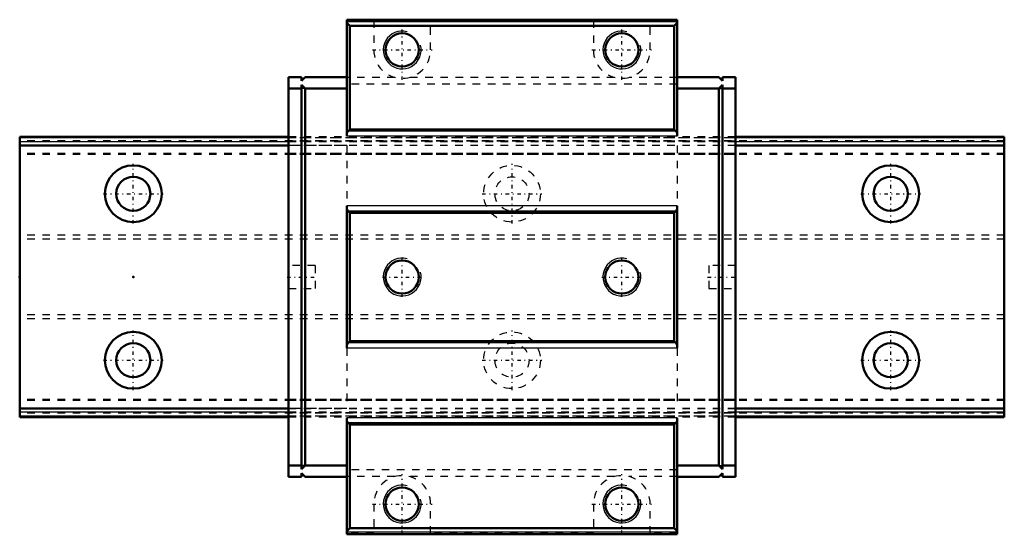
# Model space of a CAD drawing. Header units: millimetres. Extents: x -15 to 115, y -34 to 34.
import ezdxf

# ---------------------------------------------------------------- set-up
doc = ezdxf.new("R2010")
doc.units = ezdxf.units.MM
doc.linetypes.add('Center', pattern=[1.5, 0.45, -0.5, 0.05, -0.5])
doc.linetypes.add('Dashed', pattern=[2, 1, -1])
for name, color, linetype, lineweight in [('2d ConnectionPoints', 7, 'Continuous', 50), ('AM_0', 7, 'Continuous', 50), ('AM_4', 3, 'Continuous', 25), ('AM_5', 3, 'Continuous', 25), ('AM_7', 7, 'Center', 25), ('AM_9', 6, 'Dashed', 25)]:
    doc.layers.add(name, color=color, linetype=linetype, lineweight=lineweight)

# ---------------------------------------------------------------- blocks, each defined once
blk = doc.blocks.new('1_SHW21CASS1_Slide12_50_0_in_SHW21CA1SS130LG150W3550001_4')
at = {"layer": 'AM_0'}
for p, q in [((28.2, 34), (28.2, 18.59)), ((71.8, 34), (28.2, 34)), ((71.8, 34), (71.8, 18.59)), ((28.6, 33.2), (28.2, 33.6)), ((71.4, 33.2), (28.6, 33.2)), ((28.6, 19.5), (28.6, 33.2)), ((71.8, 33.6), (71.4, 33.2)), ((71.4, 19.5), (71.4, 33.2)), ((22.2, 26.4), (20.5, 26.4)), ((20.5, 26.4), (20.5, -26.4)), ((22.2, 26.4), (22.2, 25.9)), ((22.2, 25.9), (22.7, 26.4)), ((28.2, 26.4), (22.7, 26.4)), ((71.8, 26.4), (77.3, 26.4)), ((77.8, 25.9), (77.3, 26.4)), ((77.8, 26.4), (77.8, 25.9)), ((77.8, 26.4), (79.5, 26.4)), ((79.5, 26.4), (79.5, -26.4)), ((22.2, 24.9), (20.5, 24.9)), ((22.2, 25.4), (22.2, -25.4)), ((22.7, 24.9), (22.2, 25.4)), ((22.7, -24.9), (22.7, 24.9)), ((28.2, 24.9), (22.7, 24.9)), ((71.8, 24.9), (77.3, 24.9)), ((77.3, 24.9), (77.8, 25.4)), ((77.3, -24.9), (77.3, 24.9)), ((77.8, 25.4), (77.8, -25.4)), ((77.8, 24.9), (79.5, 24.9)), ((28.39, 19.29), (28.6, 19.5)), ((71.4, 19.5), (28.6, 19.5)), ((71.4, 19.5), (71.61, 19.29)), ((28.2, -9.41), (28.2, 9.41)), ((71.8, -9.41), (71.8, 9.41)), ((28.6, 8.5), (28.39, 8.71)), ((28.6, -8.5), (28.6, 8.5)), ((71.4, 8.5), (28.6, 8.5)), ((71.61, 8.71), (71.4, 8.5)), ((71.4, -8.5), (71.4, 8.5)), ((28.39, -8.71), (28.6, -8.5)), ((71.4, -8.5), (28.6, -8.5)), ((71.4, -8.5), (71.61, -8.71)), ((28.2, -18.59), (28.2, -34)), ((28.6, -19.5), (28.39, -19.29)), ((71.4, -19.5), (28.6, -19.5)), ((28.6, -33.2), (28.6, -19.5)), ((71.61, -19.29), (71.4, -19.5)), ((71.4, -33.2), (71.4, -19.5)), ((71.8, -18.59), (71.8, -34)), ((22.2, -24.9), (20.5, -24.9)), ((22.2, -25.4), (22.7, -24.9)), ((22.7, -26.4), (22.2, -25.9)), ((22.2, -25.9), (22.2, -26.4)), ((28.2, -24.9), (22.7, -24.9)), ((71.8, -24.9), (77.3, -24.9)), ((77.8, -25.4), (77.3, -24.9)), ((77.3, -26.4), (77.8, -25.9)), ((77.8, -24.9), (79.5, -24.9)), ((77.8, -25.9), (77.8, -26.4)), ((22.2, -26.4), (20.5, -26.4)), ((28.2, -26.4), (22.7, -26.4)), ((71.8, -26.4), (77.3, -26.4)), ((77.8, -26.4), (79.5, -26.4)), ((28.2, -33.6), (28.6, -33.2)), ((71.4, -33.2), (28.6, -33.2)), ((71.4, -33.2), (71.8, -33.6)), ((71.8, -34), (28.2, -34))]:
    blk.add_line(p, q, dxfattribs=at)
for points in [[(28.39, 19.29), (28.33, 19.23), (28.28, 19.16), (28.23, 19.09), (28.2, 19.02)], [(71.8, 19.02), (71.76, 19.1), (71.71, 19.17), (71.66, 19.24), (71.61, 19.29)], [(28.2, 8.98), (28.24, 8.9), (28.29, 8.83), (28.34, 8.76), (28.39, 8.71)], [(71.61, 8.71), (71.67, 8.77), (71.72, 8.84), (71.77, 8.91), (71.8, 8.98)], [(28.39, -8.71), (28.33, -8.77), (28.28, -8.84), (28.23, -8.91), (28.2, -8.98)], [(71.8, -8.98), (71.76, -8.9), (71.71, -8.83), (71.66, -8.76), (71.61, -8.71)], [(28.2, -19.02), (28.24, -19.1), (28.29, -19.17), (28.34, -19.24), (28.39, -19.29)], [(71.61, -19.29), (71.67, -19.23), (71.72, -19.16), (71.77, -19.09), (71.8, -19.02)]]:
    blk.add_lwpolyline(points, dxfattribs=at)
for centre in [(35.5, 30), (64.5, 30), (35.5, 0), (64.5, 0), (35.5, -30), (64.5, -30)]:
    blk.add_circle(centre, 2.2, dxfattribs=at)
at = {"layer": 'AM_4'}
for p, q in [((71.8, 33.71), (28.2, 33.71)), ((71.8, 18.59), (28.2, 18.59)), ((71.61, 19.29), (28.39, 19.29)), ((71.8, 9.41), (28.2, 9.41)), ((71.61, 8.71), (28.39, 8.71)), ((71.61, -8.71), (28.39, -8.71)), ((71.8, -9.41), (28.2, -9.41)), ((71.8, -18.59), (28.2, -18.59)), ((71.61, -19.29), (28.39, -19.29)), ((71.8, -33.71), (28.2, -33.71))]:
    blk.add_line(p, q, dxfattribs=at)
at = {"layer": 'AM_5'}
for centre in [(35.5, 30), (64.5, 30), (35.5, 0), (64.5, 0), (35.5, -30), (64.5, -30)]:
    blk.add_arc(centre, 2.5, 75, 15, dxfattribs=at)
at = {"layer": 'AM_7'}
for p, q in [((35.5, 26.06), (35.5, 33.94)), ((64.5, 26.06), (64.5, 33.94)), ((31.56, 30), (39.44, 30)), ((60.56, 30), (68.44, 30)), ((35.5, -2.62), (35.5, 2.63)), ((64.5, -2.62), (64.5, 2.63)), ((20.32, 0), (24.18, 0)), ((32.88, 0), (38.13, 0)), ((61.88, 0), (67.12, 0)), ((75.83, 0), (79.67, 0)), ((35.5, -33.94), (35.5, -26.06)), ((64.5, -33.94), (64.5, -26.06)), ((31.56, -30), (39.44, -30)), ((60.56, -30), (68.44, -30))]:
    blk.add_line(p, q, dxfattribs=at)
at = {"layer": 'AM_9'}
for p, q in [((31.75, 33.93), (31.75, 30)), ((39.25, 33.93), (31.75, 33.93)), ((39.25, 30), (39.25, 33.93)), ((60.75, 33.93), (60.75, 30)), ((68.25, 33.93), (60.75, 33.93)), ((68.25, 30), (68.25, 33.93)), ((31.75, 33.77), (28.2, 33.77)), ((60.75, 33.77), (39.25, 33.77)), ((71.8, 33.77), (68.25, 33.77)), ((34.54, 26.38), (28.2, 26.38)), ((63.54, 26.38), (36.46, 26.38)), ((71.8, 26.38), (65.46, 26.38)), ((22.7, 24.9), (22.2, 24.9)), ((71.8, 25.47), (28.2, 25.47)), ((77.3, 24.9), (77.8, 24.9)), ((79.5, 18.5), (20.5, 18.5)), ((79.5, 18.37), (20.5, 18.37)), ((79.5, 17.93), (20.5, 17.93)), ((79.5, 17.87), (20.5, 17.87)), ((20.5, 17.42), (79.5, 17.42)), ((79.5, 17.36), (20.5, 17.36)), ((28.2, 17.36), (28.2, 9.41)), ((71.8, 17.36), (71.8, 9.41)), ((79.5, 16.3), (20.5, 16.3)), ((79.5, 16.25), (20.5, 16.25)), ((79.5, 16.2), (20.5, 16.2)), ((24, 1.5), (20.5, 1.5)), ((24, 1.5), (24, -1.5)), ((76, 1.5), (76, -1.5)), ((79.5, 1.5), (76, 1.5)), ((20.5, -1.5), (24, -1.5)), ((76, -1.5), (79.5, -1.5)), ((28.2, -9.41), (28.2, -17.36)), ((71.8, -9.41), (71.8, -17.36)), ((79.5, -16.2), (20.5, -16.2)), ((79.5, -16.25), (20.5, -16.25)), ((79.5, -16.3), (20.5, -16.3)), ((79.5, -17.36), (20.5, -17.36)), ((79.5, -17.42), (20.5, -17.42)), ((79.5, -17.87), (20.5, -17.87)), ((79.5, -17.93), (20.5, -17.93)), ((79.5, -18.37), (20.5, -18.37)), ((79.5, -18.5), (20.5, -18.5)), ((22.7, -24.9), (22.2, -24.9)), ((71.8, -25.47), (28.2, -25.47)), ((77.3, -24.9), (77.8, -24.9)), ((34.54, -26.38), (28.2, -26.38)), ((63.54, -26.38), (36.46, -26.38)), ((71.8, -26.38), (65.46, -26.38)), ((31.75, -30), (31.75, -33.93)), ((39.25, -33.93), (39.25, -30)), ((60.75, -30), (60.75, -33.93)), ((68.25, -33.93), (68.25, -30)), ((31.75, -33.77), (28.2, -33.77)), ((60.75, -33.77), (39.25, -33.77)), ((71.8, -33.77), (68.25, -33.77)), ((31.75, -33.93), (39.25, -33.93)), ((60.75, -33.93), (68.25, -33.93))]:
    blk.add_line(p, q, dxfattribs=at)
for centre, start, end in [((35.5, 30), 180, 0), ((64.5, 30), 180, 0), ((35.5, -30), 360, 180), ((64.5, -30), 0, 180)]:
    blk.add_arc(centre, 3.75, start, end, dxfattribs=at)
blk = doc.blocks.new('2_SHW21CA13015_Track_0_in_SHW21CA1SS130LG150W3550001_4')
at = {"layer": 'AM_0'}
for p, q in [((20.5, 18.5), (-15, 18.5)), ((-15, 18.5), (-15, -18.5)), ((115, 18.5), (79.5, 18.5)), ((115, 18.5), (115, -18.5)), ((20.5, 17.36), (-15, 17.36)), ((115, 17.36), (79.5, 17.36)), ((20.5, -17.36), (-15, -17.36)), ((115, -17.36), (79.5, -17.36)), ((20.5, -18.5), (-15, -18.5)), ((115, -18.5), (79.5, -18.5))]:
    blk.add_line(p, q, dxfattribs=at)
for centre, radius in [((0, 11), 3.75), ((100, 11), 3.75), ((0, 11), 2.25), ((100, 11), 2.25), ((0, -11), 3.75), ((100, -11), 3.75), ((0, -11), 2.25), ((100, -11), 2.25)]:
    blk.add_circle(centre, radius, dxfattribs=at)
at = {"layer": 'AM_4'}
for p, q in [((20.5, 18.37), (-15, 18.37)), ((115, 18.37), (79.5, 18.37)), ((20.5, 17.87), (-15, 17.87)), ((115, 17.87), (79.5, 17.87)), ((20.5, -17.87), (-15, -17.87)), ((115, -17.87), (79.5, -17.87)), ((20.5, -18.37), (-15, -18.37)), ((115, -18.37), (79.5, -18.37))]:
    blk.add_line(p, q, dxfattribs=at)
at = {"layer": 'AM_7'}
for p, q in [((0, 7.06), (0, 14.94)), ((50, 7.06), (50, 14.94)), ((100, 7.06), (100, 14.94)), ((-3.94, 11), (3.94, 11)), ((46.06, 11), (53.94, 11)), ((96.06, 11), (103.94, 11)), ((0, -14.94), (0, -7.06)), ((50, -14.94), (50, -7.06)), ((100, -14.94), (100, -7.06)), ((-3.94, -11), (3.94, -11)), ((46.06, -11), (53.94, -11)), ((96.06, -11), (103.94, -11))]:
    blk.add_line(p, q, dxfattribs=at)
at = {"layer": 'AM_9'}
for p, q in [((115, 18.4), (-15, 18.4)), ((79.5, 18.5), (20.5, 18.5)), ((79.5, 18.37), (20.5, 18.37)), ((115, 18), (-15, 18)), ((115, 17.93), (-15, 17.93)), ((79.5, 17.87), (20.5, 17.87)), ((28.2, 17.36), (20.5, 17.36)), ((79.5, 17.36), (71.8, 17.36)), ((115, 16.3), (-15, 16.3)), ((115, 16.25), (-15, 16.25)), ((115, 16.2), (-15, 16.2)), ((115, 5.51), (-15, 5.51)), ((115, 5.01), (-15, 5.01)), ((115, -5.01), (-15, -5.01)), ((115, -5.51), (-15, -5.51)), ((115, -16.2), (-15, -16.2)), ((115, -16.25), (-15, -16.25)), ((115, -16.3), (-15, -16.3)), ((115, -17.93), (-15, -17.93)), ((115, -18), (-15, -18)), ((28.2, -17.36), (20.5, -17.36)), ((79.5, -17.87), (20.5, -17.87)), ((79.5, -17.36), (71.8, -17.36)), ((115, -18.4), (-15, -18.4)), ((79.5, -18.37), (20.5, -18.37)), ((79.5, -18.5), (20.5, -18.5))]:
    blk.add_line(p, q, dxfattribs=at)
for centre, radius in [((50, 11), 3.75), ((50, 11), 2.25), ((50, -11), 3.75), ((50, -11), 2.25)]:
    blk.add_circle(centre, radius, dxfattribs=at)

msp = doc.modelspace()

# ---------------------------------------------------------------- linework, layer by layer
at = {"layer": '2d ConnectionPoints'}
for p in [(-15, 0), (0, 0), (0, 0)]:
    msp.add_point(p, dxfattribs=at)

# ---------------------------------------------------------------- block references
for name in ['1_SHW21CASS1_Slide12_50_0_in_SHW21CA1SS130LG150W3550001_4', '2_SHW21CA13015_Track_0_in_SHW21CA1SS130LG150W3550001_4']:
    msp.add_blockref(name, (0, 0))

doc.saveas('drawing.dxf')
